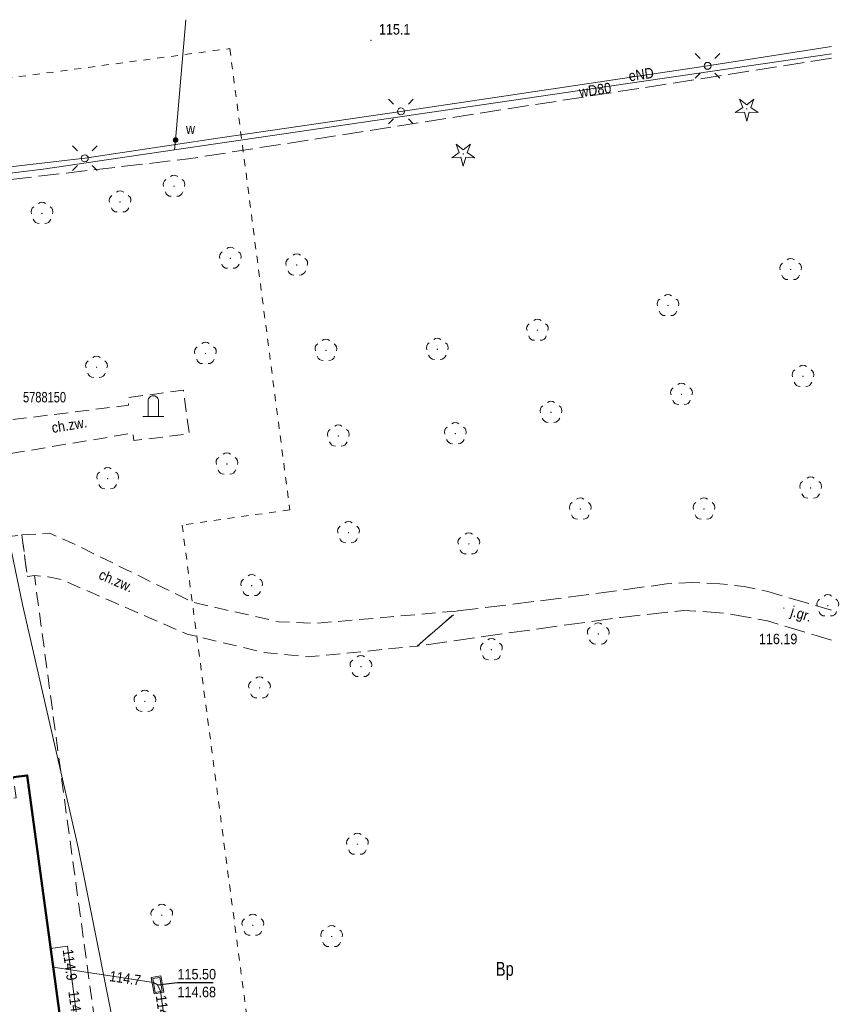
# Model space of a CAD drawing. Header units: metres. Extents: x 7495425 to 7495712, y 5787905 to 5788232.
# Tile 39 of 39: x 7495650 to 7495709, y 5788107 to 5788178. Entities that reach past the tile are written whole.
import ezdxf
from ezdxf.enums import TextEntityAlignment as Align

# ---------------------------------------------------------------- set-up
doc = ezdxf.new("R2010")
doc.units = ezdxf.units.M
for name, pattern in [('1.0_0.5', [1.5, 1, -0.5]), ('1.5_0.5', [2, 1.5, -0.5]), ('egug-500', [1, 0.5, -0.5])]:
    doc.linetypes.add(name, pattern=pattern)
doc.layers.get('0').update_dxf_attribs({"color": 2, "lineweight": 5})
doc.styles.get("Standard").update_dxf_attribs({"font": 'Working1250', "width": 0.75})

# ---------------------------------------------------------------- blocks, each defined once
blk = doc.blocks.new('OP021')
at = {"linetype": 'Continuous', "lineweight": 13}
h = blk.add_hatch(color=0, dxfattribs=at)
edge = h.paths.add_edge_path()
edge.add_arc((0, 0), 0.05, 0, 360)
at = {"color": 0, "linetype": 'Continuous', "lineweight": 13}
for centre, start, end in [((0, 0.4), 49.272, 130.728), ((-0.38, 0.124), 121.308, 202.548), ((0.38, 0.124), 337.452, 58.692), ((-0.235, -0.324), 193.221, 274.871), ((0.235, -0.324), 265.129, 346.779)]:
    blk.add_arc(centre, 0.4, start, end, dxfattribs=at)
blk = doc.blocks.new('PW01')
at = {"linetype": 'Continuous', "lineweight": 13}
h = blk.add_hatch(color=0, dxfattribs=at)
edge = h.paths.add_edge_path()
edge.add_arc((0, 0), 0.045, 0, 360)
blk = doc.blocks.new('SM01')
at = {"color": 0, "linetype": 'Continuous', "lineweight": 13}
for p, q in [((-0.53, 0.531), (-0.883, 0.884)), ((0.531, 0.531), (0.884, 0.884)), ((-0.53, -0.53), (-0.883, -0.883)), ((0.531, -0.53), (0.884, -0.883))]:
    blk.add_line(p, q, dxfattribs=at)
blk.add_circle((0, 0), 0.25, dxfattribs=at)
blk = doc.blocks.new('OO04')
at = {"color": 0, "linetype": 'Continuous', "lineweight": 13}
for p, q in [((-0.375, 0), (-0.375, 1.1)), ((0.375, 0), (0.375, 1.1)), ((-0.375, 0), (-0.75, 0)), ((0, 0), (-0.375, 0)), ((0.375, 0), (0, 0)), ((0.375, 0), (0.75, 0))]:
    blk.add_line(p, q, dxfattribs=at)
blk.add_arc((0, 1.124), 0.376, 356.305, 183.695, dxfattribs=at)
blk = doc.blocks.new('US20')
at = {"color": 0, "linetype": 'Continuous', "lineweight": 13}
for p, q in [((-0.5, -0.25), (-0.5, 0.25)), ((-0.5, 0.25), (0.5, 0.25)), ((0.5, -0.25), (0.5, 0.25)), ((-0.5, -0.25), (0.5, -0.25))]:
    blk.add_line(p, q, dxfattribs=at)
blk = doc.blocks.new('US25')
at = {"linetype": 'Continuous', "lineweight": 0}
h = blk.add_hatch(color=0, dxfattribs=at)
edge = h.paths.add_edge_path()
edge.add_arc((0, 0), 0.2, 0, 360)
blk = doc.blocks.new('OP011')
at = {"linetype": 'Continuous', "lineweight": 13}
h = blk.add_hatch(color=0, dxfattribs=at)
edge = h.paths.add_edge_path()
edge.add_arc((0, 0), 0.05, 0, 360)
at = {"color": 0, "linetype": 'Continuous', "lineweight": 13}
for p, q in [((-0.828, -0.268), (-0.283, 0.093)), ((-0.283, 0.093), (-0.512, 0.706)), ((-0.512, 0.706), (0, 0.299)), ((0, 0.299), (0.512, 0.706)), ((0.512, 0.706), (0.283, 0.093)), ((0.283, 0.093), (0.828, -0.268)), ((-0.175, -0.24), (-0.828, -0.268)), ((0, -0.87), (-0.175, -0.24)), ((0.175, -0.24), (0, -0.87)), ((0.828, -0.268), (0.175, -0.24))]:
    blk.add_line(p, q, dxfattribs=at)
blk = doc.blocks.new('PUNKTBUD')
at = {"color": 0}
blk.add_circle((0, 0), 0.045, dxfattribs=at)

msp = doc.modelspace()

# ---------------------------------------------------------------- linework, layer by layer
at = {"layer": '218-kontur użytku gruntowego', "color": 3, "linetype": 'egug-500', "lineweight": 18, "flags": 128}
for points in [[(7495601.34, 5788167.1), (7495665.03, 5788175.58)], [(7495665.03, 5788175.58), (7495669.33, 5788142.5)], [(7495669.33, 5788142.5), (7495661.61, 5788141.4)], [(7495661.61, 5788141.4), (7495677.97, 5788017.13)]]:
    msp.add_lwpolyline(points, dxfattribs=at)
at = {"layer": '312-budynek ewidencyjny', "color": 7, "linetype": 'CONTINUOUS', "lineweight": 50, "flags": 128}
for points in [[(7495649.51, 5788123.33), (7495650.5, 5788123.44)], [(7495650.5, 5788123.44), (7495657.74, 5788070.17)]]:
    msp.add_lwpolyline(points, dxfattribs=at)
at = {"layer": 'chodnik', "color": 7, "linetype": '1.0_0.5', "lineweight": 18, "flags": 128}
for points in [[(7495708.18, 5788010.314), (7495706.2, 5788010.66), (7495704.86, 5788009.98), (7495699.32, 5788007.29), (7495697.67, 5788006.41), (7495687.08, 5788001.67), (7495683.13, 5787999.58), (7495672.67, 5787993.5), (7495661.31, 5787987.32), (7495648.8, 5787980.63), (7495648.43, 5787979.74), (7495648.75, 5787979.03), (7495649.52, 5787977.7), (7495645.88, 5787975.91), (7495645.28, 5787976.89), (7495643.65, 5787977.78), (7495642.98, 5787977.84), (7495640.31, 5787976.54), (7495637.49, 5787977.43), (7495633.13, 5787978.71), (7495649.31, 5787986.84), (7495658.26, 5787991.46), (7495657.07, 5788000.31), (7495648.91, 5787999.22), (7495640.67, 5787998.12), (7495640.07, 5788002.36), (7495633.44, 5788001.44), (7495628.77, 5788000.8), (7495629.51, 5787995.33), (7495625.62, 5787994.81), (7495625.09, 5787998.37), (7495624.68, 5788001.76), (7495623.29, 5788012.85), (7495631.13, 5788013.91), (7495631.04, 5788014.57), (7495640.9, 5788015.91), (7495640.77, 5788016.9), (7495642.92, 5788017.2), (7495642.79, 5788018.19), (7495646.08, 5788018.58), (7495645.95, 5788019.58), (7495646.94, 5788019.71), (7495645.31, 5788031.75), (7495643.61, 5788044.28), (7495642.76, 5788050.47), (7495648.46, 5788051.25), (7495654.59, 5788052.09), (7495653.59, 5788059.56), (7495652.73, 5788065.9), (7495650.75, 5788065.64), (7495650.54, 5788067.13), (7495647.42, 5788066.7), (7495647.15, 5788068.72), (7495646.95, 5788070.14), (7495651.39, 5788070.83), (7495656.54, 5788071.53), (7495656.74, 5788070.02), (7495657.74, 5788070.17), (7495650.5, 5788123.44), (7495649.51, 5788123.33), (7495649.71, 5788121.84), (7495643.5, 5788120.98), (7495643.77, 5788118.98), (7495634.31, 5788117.68), (7495633.83, 5788121.21), (7495632.83, 5788121.07), (7495640.07, 5788067.78), (7495639.57, 5788067.67), (7495632.77, 5788117.57), (7495632.5, 5788119.56), (7495630.28, 5788119.26), (7495630.01, 5788121.25), (7495628.98, 5788132.2), (7495627.86, 5788144.3), (7495627.75, 5788145.3), (7495628.62, 5788145.42), (7495630.72, 5788145.69), (7495630.58, 5788146.69), (7495634.06, 5788147.17), (7495633.39, 5788152.13), (7495630.6, 5788151.77), (7495630.33, 5788153.74), (7495629.35, 5788153.61), (7495628.87, 5788157.18), (7495637.74, 5788158.78), (7495638.34, 5788154.32)], [(7495638.34, 5788154.32), (7495637.35, 5788154.19), (7495637.54, 5788152.7), (7495635.38, 5788152.4), (7495636.04, 5788147.42), (7495646.48, 5788148.83), (7495646.49, 5788148.59), (7495646.84, 5788146.11), (7495647.62, 5788140.37), (7495650.11, 5788140.7), (7495650.51, 5788137.72), (7495651.02, 5788137.78), (7495652.95, 5788123.34), (7495660.99, 5788064.47), (7495660.42, 5788064.4), (7495661.72, 5788055.1), (7495662.21, 5788055.17), (7495666, 5788027.32), (7495665.49, 5788027.25), (7495666.81, 5788017.3), (7495667.3, 5788017.35), (7495668.61, 5788008.03), (7495669.42, 5788001.94), (7495670.7, 5788002.12), (7495679.35, 5788003.29), (7495679.52, 5788002.14), (7495707.63, 5788016.21), (7495708.18, 5788016.47)]]:
    msp.add_lwpolyline(points, dxfattribs=at)
for points in [[(7495646.49, 5788148.59), (7495657.77, 5788150), (7495657.71, 5788150.54), (7495661.7, 5788151.07), (7495662.12, 5788147.95), (7495658.14, 5788147.46), (7495658.07, 5788148), (7495646.84, 5788146.11)], [(7495650.11, 5788140.7), (7495652.1, 5788140.81), (7495653.47, 5788140.23), (7495662.42, 5788135.85), (7495668.54, 5788134.46), (7495671.18, 5788134.35), (7495681.37, 5788135.24), (7495678.46, 5788132.71), (7495670.61, 5788131.95), (7495667.5, 5788132.26), (7495661.97, 5788133.57), (7495652.98, 5788137.49), (7495652, 5788137.69), (7495651.02, 5788137.78), (7495650.51, 5788137.72)]]:
    msp.add_lwpolyline(points, close=True, dxfattribs=at)
at = {"layer": 'jezdnia', "color": 7, "linetype": '1.5_0.5', "lineweight": 18, "flags": 128}
for points in [[(7495708.18, 5788174.884), (7495662.05, 5788167.67), (7495644.4, 5788165.62), (7495645.25, 5788160.13), (7495637.74, 5788158.78), (7495628.87, 5788157.18), (7495604.09, 5788152.93), (7495600.06, 5788176.91), (7495604.843, 5788177.65)], [(7495708.18, 5788133.147), (7495707.08, 5788133.47), (7495703.59, 5788134.53), (7495700.61, 5788135.08), (7495697.58, 5788135.28), (7495693.07, 5788134.78), (7495681.59, 5788133.18), (7495678.46, 5788132.71), (7495681.37, 5788135.24), (7495688.6, 5788136.13), (7495696.35, 5788137.18), (7495698.21, 5788137.28), (7495700.17, 5788137.19), (7495701.91, 5788136.99), (7495703.6, 5788136.64), (7495708.18, 5788135.288)]]:
    msp.add_lwpolyline(points, dxfattribs=at)
at = {"layer": 'komora podziemna', "color": 30, "linetype": 'CONTINUOUS', "lineweight": 18, "flags": 128}
msp.add_lwpolyline([(7495659.39, 5788108.96), (7495660.08, 5788109.08), (7495660.29, 5788107.9), (7495659.6, 5788107.78)], close=True, dxfattribs=at)
at = {"layer": 'przewód elektroenergetyczny podziemny', "color": 1, "linetype": 'CONTINUOUS', "lineweight": 18, "flags": 128}
for points in [[(7495637.598, 5788177.65), (7495640.45, 5788170.84), (7495641.86, 5788167.69), (7495645.01, 5788160.26), (7495647.5, 5788148.38), (7495650.16, 5788135.71), (7495654.15, 5788118.28), (7495657.46, 5788101.75), (7495659.93, 5788088.26), (7495662.64, 5788073.79), (7495663.85, 5788067.64), (7495665.17, 5788057.32), (7495667.41, 5788040.38), (7495669.92, 5788018.27), (7495671.33, 5788013.53), (7495672.26, 5788010.03)], [(7495699.29, 5788174.34), (7495708.18, 5788175.732)], [(7495677.3, 5788171.07), (7495699.29, 5788174.34)], [(7495654.63, 5788167.71), (7495664.18, 5788169.15), (7495677.3, 5788171.07)], [(7495635.51, 5788163.53), (7495641.87, 5788164.74), (7495644.14, 5788166.5), (7495654.63, 5788167.71)], [(7495655.57, 5788011.96), (7495658.29, 5788012.4), (7495656.56, 5788028.24), (7495664.07, 5788029.53), (7495665.99, 5788030.3), (7495666.37, 5788032.32), (7495663.31, 5788051.91), (7495660.87, 5788054.13), (7495659.34, 5788066.34), (7495653.76, 5788108.49), (7495653.38, 5788111.19), (7495652.18, 5788111.04)]]:
    msp.add_lwpolyline(points, dxfattribs=at)
at = {"layer": 'przewód telekomunikacyjny podziemny', "color": 30, "linetype": 'CONTINUOUS', "lineweight": 18, "flags": 128}
msp.add_lwpolyline([(7495652.37, 5788109.69), (7495655.96, 5788109.14), (7495659.56, 5788108.59), (7495659.84, 5788108.42), (7495660.05, 5788107.96), (7495665.99, 5788065.25), (7495670.02, 5788035.15), (7495673.14, 5788013.97), (7495673.23, 5788013.72)], dxfattribs=at)
at = {"layer": 'przewód wodociągowy', "color": 5, "linetype": 'CONTINUOUS', "lineweight": 18, "flags": 128}
for points in [[(7495661.887, 5788177.65), (7495661.14, 5788169.02)], [(7495583.34, 5788149.45), (7495585.75, 5788149.75), (7495598.35, 5788151.51), (7495621.87, 5788154.93), (7495631.96, 5788156.41), (7495631.59, 5788158.33), (7495630.13, 5788164.29), (7495639.27, 5788165.35), (7495642.33, 5788165.8), (7495651.65, 5788166.92), (7495661.07, 5788168.32), (7495689.96, 5788172.54), (7495708.18, 5788175.202)], [(7495661.14, 5788169.02), (7495661.07, 5788168.32)]]:
    msp.add_lwpolyline(points, dxfattribs=at)
at = {"layer": 'rzędna-Atr2', "color": 7, "flags": 128}
msp.add_lwpolyline([(7495659.84, 5788108.42), (7495661.28, 5788108.58), (7495663.841, 5788108.58)], dxfattribs=at)

# ---------------------------------------------------------------- block references
at = {"layer": 'drzewo iglaste', "color": 94, "linetype": 'CONTINUOUS', "lineweight": 18}
for p in [(7495702.1, 5788171.25), (7495681.77, 5788168.02)]:
    msp.add_blockref('OP011', p, dxfattribs=at)
at = {"layer": 'drzewo liściaste', "color": 94, "linetype": 'CONTINUOUS', "lineweight": 18}
for p in [(7495661.03, 5788165.71), (7495657.16, 5788164.58), (7495651.56, 5788163.76), (7495665.07, 5788160.54), (7495669.83, 5788160.06), (7495705.25, 5788159.73), (7495696.45, 5788157.15), (7495687.09, 5788155.38), (7495663.28, 5788153.71), (7495671.92, 5788153.93), (7495679.91, 5788154.01), (7495655.47, 5788152.72), (7495706.13, 5788152.07), (7495697.42, 5788150.78), (7495688.06, 5788149.49), (7495681.2, 5788147.96), (7495672.81, 5788147.79), (7495664.82, 5788145.78), (7495656.27, 5788144.73), (7495706.68, 5788144.06), (7495690.16, 5788142.55), (7495699.03, 5788142.55), (7495673.54, 5788140.86), (7495682.17, 5788140.05), (7495666.6, 5788137.06), (7495707.91, 5788135.61), (7495691.45, 5788133.59), (7495683.79, 5788132.46), (7495674.43, 5788131.25), (7495667.16, 5788129.72), (7495658.94, 5788128.75), (7495674.18, 5788118.51), (7495660.15, 5788113.42), (7495666.68, 5788112.7), (7495672.33, 5788111.89)]:
    msp.add_blockref('OP021', p, dxfattribs=at)
at = {"layer": 'latarnia', "color": 7, "linetype": 'CONTINUOUS', "lineweight": 18}
for p in [(7495699.29, 5788174.34), (7495677.3, 5788171.07), (7495654.63, 5788167.71)]:
    msp.add_blockref('SM01', p, dxfattribs=at)
at = {"layer": 'pikieta naturalna', "color": 7, "linetype": 'CONTINUOUS', "lineweight": 13}
msp.add_blockref('PW01', (7495675.15, 5788176.17), dxfattribs=at)
at = {"layer": 'pikieta sztuczna', "color": 7, "linetype": 'CONTINUOUS', "lineweight": 13}
msp.add_blockref('PW01', (7495704.76, 5788135.45), dxfattribs=at)
at = {"layer": 'pomnik', "color": 7, "linetype": 'CONTINUOUS', "lineweight": 18}
msp.add_blockref('OO04', (7495659.54, 5788149.18), dxfattribs=at)
at = {"layer": 'Punkt budynku', "color": 5, "linetype": 'CONTINUOUS', "lineweight": 18}
msp.add_blockref('PUNKTBUD', (7495650.5, 5788123.44), dxfattribs=at)
at = {"layer": 'rzędna', "color": 1, "linetype": 'CONTINUOUS', "lineweight": 18}
for p in [(7495653.38, 5788111.19), (7495653.76, 5788108.49)]:
    msp.add_blockref('PW01', p, dxfattribs=at)
at = {"layer": 'rzędna', "color": 30, "linetype": 'CONTINUOUS', "lineweight": 18}
for p in [(7495655.96, 5788109.14), (7495659.56, 5788108.59), (7495659.84, 5788108.42), (7495660.05, 5788107.96)]:
    msp.add_blockref('PW01', p, dxfattribs=at)
at = {"layer": 'szafa telekomunikacyjna lub kontener', "color": 30, "linetype": 'CONTINUOUS', "lineweight": 18, "rotation": 99.799}
msp.add_blockref('US20', (7495659.84, 5788108.42), dxfattribs=at)
at = {"layer": 'zasuwa lub zawór', "color": 5, "linetype": 'CONTINUOUS', "lineweight": 18, "rotation": 84.617}
msp.add_blockref('US25', (7495661.14, 5788169.02), dxfattribs=at)

# ---------------------------------------------------------------- texts
at = {"layer": '210-oznaczenie konturu użytku gruntowego', "color": 3, "linetype": 'CONTINUOUS', "lineweight": 18, "width": 0.79}
msp.add_text('Bp', height=1, dxfattribs=at).set_placement((7495684.1, 5788109.07))
at = {"layer": 'chodnik-Atr17', "color": 7, "width": 0.9}
for rotation, p in [(9.553, (7495652.32, 5788148)), (336.441, (7495655.56, 5788137.57))]:
    msp.add_text('ch.zw.', height=0.75, rotation=rotation, dxfattribs=at).set_placement(p)
at = {"layer": 'jezdnia-Atr17', "color": 7, "width": 0.9}
msp.add_text('j.gr.', height=0.75, rotation=343.105, dxfattribs=at).set_placement((7495705.18, 5788134.89))
at = {"layer": 'pikieta naturalna-Atr2', "color": 7, "width": 0.9}
msp.add_text('115.1', height=0.75, dxfattribs=at).set_placement((7495675.72, 5788176.584))
at = {"layer": 'pikieta sztuczna-Atr2', "color": 7, "width": 0.9}
msp.add_text('116.19', height=0.75, dxfattribs=at).set_placement((7495702.968, 5788132.858))
at = {"layer": 'przewód elektroenergetyczny podziemny-Atr1', "color": 1, "width": 0.9}
msp.add_text('eND', height=0.75, rotation=8.448, dxfattribs=at).set_placement((7495694.525, 5788173.728), align=Align.MIDDLE_CENTER)
at = {"layer": 'przewód wodociągowy-Atr1', "color": 5, "width": 0.9}
msp.add_text('wD80', height=0.75, rotation=8.314, dxfattribs=at).set_placement((7495691.227, 5788172.612), align=Align.MIDDLE_CENTER)
at = {"layer": 'rzędna-Atr2', "color": 1, "width": 0.9}
for rotation, p in [(278.011, (7495653.41, 5788110.98)), (277.541, (7495653.82, 5788108))]:
    msp.add_text('114.9', height=0.75, rotation=rotation, dxfattribs=at).set_placement(p, align=Align.MIDDLE_LEFT)
at = {"layer": 'rzędna-Atr2', "color": 30, "width": 0.9}
for rotation, p in [(351.313, (7495656.41, 5788109.07)), (277.918, (7495660.09, 5788107.68))]:
    msp.add_text('114.7', height=0.75, rotation=rotation, dxfattribs=at).set_placement(p, align=Align.MIDDLE_LEFT)
msp.add_text('115.50', height=0.75, dxfattribs=at).set_placement((7495661.28, 5788108.588), align=Align.BOTTOM_LEFT)
at = {"layer": 'rzędna-Atr3', "color": 30, "width": 0.9}
msp.add_text('114.68', height=0.75, dxfattribs=at).set_placement((7495661.28, 5788107.312), align=Align.BOTTOM_LEFT)
at = {"layer": 'Wstawianie ramki sekcyjnej z opisem', "color": 7, "linetype": 'CONTINUOUS', "lineweight": 13, "width": 0.79}
msp.add_text('5788150', height=0.75, rotation=0.001, dxfattribs=at).set_placement((7495650.2, 5788150.2))
at = {"layer": 'zasuwa lub zawór-Atr17', "color": 5, "width": 0.9}
msp.add_text('w', height=0.75, dxfattribs=at).set_placement((7495661.885, 5788169.456))

doc.saveas('drawing.dxf')
